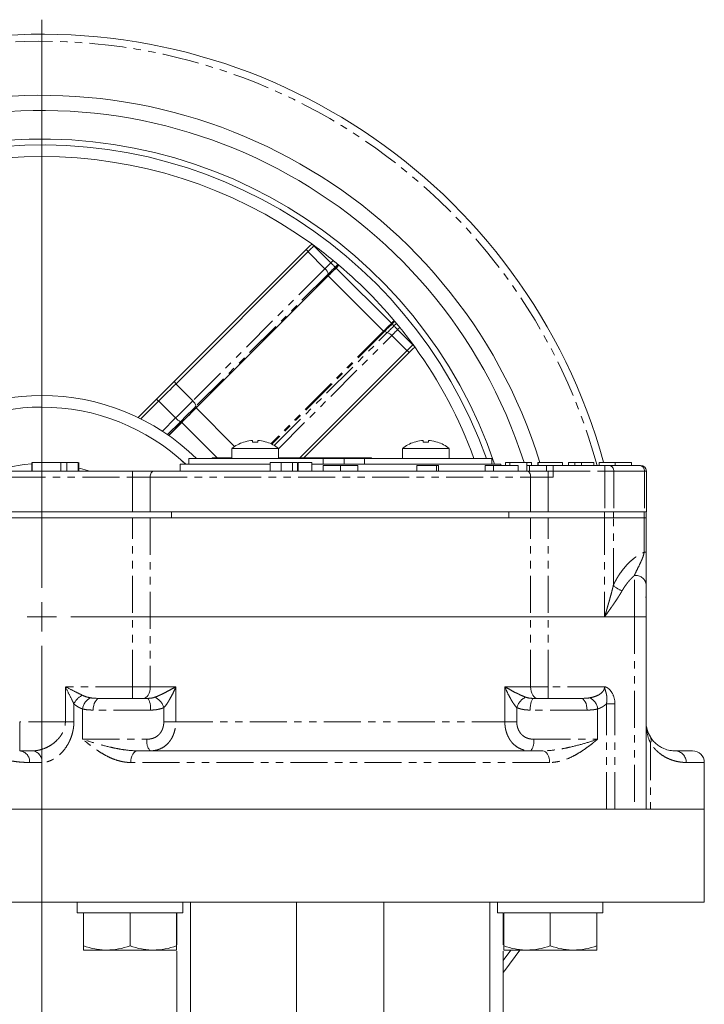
# Model space of a CAD drawing. Header units: millimetres. Extents: x -420 to 405, y 84 to 1018.
# Tile 19 of 19: x 287 to 405, y 849 to 1018. Entities that reach past the tile are written whole.
import ezdxf

# ---------------------------------------------------------------- set-up
doc = ezdxf.new("R2010")
doc.units = ezdxf.units.MM
doc.linetypes.add('PHANTOM', pattern=[12.7, 6.35, -1.27, 1.27, -1.27, 1.27, -1.27])

# ---------------------------------------------------------------- blocks, each defined once
blk = doc.blocks.new('SW_CENTERMARKSYMBOL_22')
at = {"color": 0, "linetype": 'Continuous', "lineweight": 0}
for p, q in [((0, 5), (0, 102.5)), ((0, 0), (0, 2.5)), ((0, 0), (-2.5, 0)), ((0, 0), (0, -2.5)), ((0, 0), (2.5, 0)), ((5, 0), (102.5, 0)), ((0, -5), (0, -102.5))]:
    blk.add_line(p, q, dxfattribs=at)

msp = doc.modelspace()

# ---------------------------------------------------------------- linework, layer by layer
at = {"color": 7, "linetype": 'Continuous', "lineweight": 15}
for p, q in [((337.35, 979.03), (337.65, 978.73)), ((337.69, 978.78), (337.65, 978.73)), ((337.65, 978.73), (340.55, 975.83)), ((313.64, 955.44), (336.32, 978.11)), ((336.68, 977.76), (314, 955.08)), ((336.32, 978.11), (336.68, 977.76)), ((339.54, 974.82), (336.63, 977.72)), ((341.92, 975.41), (341.45, 974.93)), ((317.43, 950.91), (340.11, 973.59)), ((340.08, 973.88), (340.1, 973.62)), ((349.6, 964.1), (340.11, 973.59)), ((341.29, 975.09), (341.43, 974.95)), ((341.45, 974.93), (350.94, 965.44)), ((351.05, 965.33), (351.38, 965)), ((350.23, 963.86), (349.73, 964.01)), ((353.6, 960.75), (351, 963.35)), ((352.01, 964.37), (354.62, 961.76)), ((352.38, 964.73), (352.16, 964.99)), ((354.62, 961.76), (354.66, 961.81)), ((354.62, 961.76), (354.91, 961.47)), ((335.21, 942.36), (353.65, 960.79)), ((354, 960.44), (335.92, 942.36)), ((354, 960.44), (353.65, 960.79)), ((314, 955.08), (313.64, 955.44)), ((316.86, 952.14), (313.96, 955.04)), ((307.48, 949.27), (310.64, 952.43)), ((310.99, 952.08), (307.95, 949.04)), ((310.64, 952.43), (310.99, 952.08)), ((311.01, 952.1), (313.91, 949.19)), ((324.03, 944.32), (317.43, 950.91)), ((312.72, 946.2), (314.95, 948.43)), ((314.95, 948.43), (321.02, 942.36)), ((323.56, 943.98), (323.56, 942.26)), ((331.56, 943.98), (323.56, 943.98)), ((331.56, 942.26), (331.56, 943.98)), ((352.84, 943.98), (352.84, 942.26)), ((360.84, 943.98), (352.84, 943.98)), ((360.84, 942.26), (360.84, 943.98)), ((289.2, 940.06), (289.2, 941.56)), ((289.3, 941.56), (289.3, 940.06)), ((294.22, 941.56), (289.3, 941.56)), ((294.22, 940.06), (294.22, 941.56)), ((295.25, 941.56), (294.22, 941.56)), ((295.25, 940.06), (295.25, 941.56)), ((297.2, 941.56), (295.25, 941.56)), ((297.2, 940.06), (297.2, 941.56)), ((297.3, 940.06), (297.3, 941.56)), ((314.97, 941.86), (315.58, 941.26)), ((316.2, 942.26), (316.2, 941.26)), ((339.2, 942.26), (316.2, 942.26)), ((320.16, 942.26), (320.16, 942.36)), ((323.07, 942.36), (320.16, 942.36)), ((323.07, 942.26), (323.07, 942.36)), ((323.4, 942.36), (323.07, 942.36)), ((323.4, 942.26), (323.4, 942.36)), ((323.56, 942.36), (323.4, 942.36)), ((330.11, 940.06), (330.11, 941.56)), ((331.56, 942.36), (332.18, 942.36)), ((332.02, 940.06), (332.02, 941.56)), ((332.18, 942.36), (332.18, 942.26)), ((332.18, 942.36), (332.93, 942.36)), ((332.93, 942.36), (332.93, 942.26)), ((332.93, 942.36), (337.81, 942.36)), ((334.83, 940.06), (334.83, 941.56)), ((334.83, 941.56), (334.92, 941.56)), ((334.92, 941.56), (334.92, 940.06)), ((337.29, 941.56), (337.29, 940.06)), ((337.81, 942.36), (337.81, 942.26)), ((337.81, 942.36), (342.8, 942.36)), ((339.2, 941.26), (339.2, 942.26)), ((339.2, 942.26), (342.85, 942.26)), ((342.8, 942.36), (342.8, 942.26)), ((342.8, 942.36), (347.54, 942.36)), ((342.85, 941.26), (342.85, 942.26)), ((342.85, 942.26), (346.32, 942.26)), ((346.32, 942.26), (346.32, 941.26)), ((368.2, 942.26), (346.32, 942.26)), ((347.54, 942.26), (347.54, 942.36)), ((368.2, 941.26), (368.2, 942.26)), ((370.51, 941.06), (370.51, 941.56)), ((371.24, 941.56), (370.51, 941.56)), ((371.24, 941.56), (371.24, 941.06)), ((374.19, 941.56), (371.24, 941.56)), ((374.19, 940.06), (374.19, 941.56)), ((374.97, 941.56), (374.19, 941.56)), ((374.97, 941.06), (374.97, 941.56)), ((376.06, 941.06), (376.06, 941.56)), ((376.15, 941.56), (376.06, 941.56)), ((376.15, 941.06), (376.15, 941.56)), ((380.33, 941.56), (376.15, 941.56)), ((380.33, 941.06), (380.33, 941.56)), ((381.33, 941.06), (381.33, 941.56)), ((382.42, 941.06), (382.42, 941.56)), ((385.7, 941.56), (383.54, 941.56)), ((385.7, 941.06), (385.7, 941.56)), ((386.61, 941.06), (386.61, 941.56)), ((389.37, 941.06), (389.37, 941.56)), ((392.15, 941.06), (392.15, 941.56)), ((285.2, 940.06), (306.53, 940.06)), ((299.2, 940.06), (297.2, 940.63)), ((314.7, 941.26), (314.7, 940.06)), ((330.2, 941.26), (314.7, 941.26)), ((340.63, 941.26), (337.2, 941.26)), ((339.2, 941.06), (339.2, 940.06)), ((339.2, 941.06), (342.2, 941.06)), ((340.63, 941.26), (342.85, 941.26)), ((342.2, 941.06), (342.2, 940.06)), ((342.2, 941.06), (345.2, 941.06)), ((342.85, 941.26), (344.97, 941.26)), ((369.69, 941.26), (344.97, 941.26)), ((345.2, 941.06), (345.2, 940.06)), ((355.32, 941.06), (355.32, 940.06)), ((355.32, 941.06), (358.7, 941.06)), ((358.7, 940.06), (358.7, 941.06)), ((358.7, 941.06), (359.02, 941.06)), ((359.02, 941.06), (359.02, 940.06)), ((367.04, 941.06), (367.04, 940.06)), ((367.04, 941.06), (368.45, 941.06)), ((368.45, 941.06), (368.45, 940.06)), ((368.45, 941.06), (372.69, 941.06)), ((369.7, 941.26), (369.69, 941.26)), ((369.7, 941.06), (369.7, 941.26)), ((372.69, 940.06), (372.69, 941.06)), ((374.2, 941.06), (374.2, 940.06)), ((374.2, 941.06), (374.65, 941.06)), ((374.65, 941.06), (374.65, 940.06)), ((374.65, 941.06), (377.58, 941.06)), ((377.58, 941.06), (377.58, 940.06)), ((377.58, 941.06), (378.7, 941.06)), ((377.86, 940.06), (378.7, 940.06)), ((378.7, 941.06), (378.7, 940.06)), ((378.7, 941.06), (387.59, 941.06)), ((378.7, 939.06), (378.7, 940.06)), ((394.7, 933.06), (394.7, 940.06)), ((279.14, 933.06), (306.53, 933.06)), ((306.53, 933.06), (279.2, 933.06)), ((309.55, 933.06), (306.53, 933.06)), ((309.55, 933.06), (374.84, 933.06)), ((313.21, 933.06), (313.21, 932.06)), ((371.07, 932.06), (371.07, 933.06)), ((377.86, 933.06), (374.84, 933.06)), ((377.86, 933.06), (387.59, 933.06)), ((377.86, 933.06), (387.53, 933.06)), ((387.59, 933.06), (389.09, 933.06)), ((389.09, 933.06), (394.37, 933.06)), ((394.37, 933.06), (394.7, 933.06)), ((394.64, 932.06), (394.64, 933.06)), ((279.14, 932.06), (306.53, 932.06)), ((306.53, 932.06), (309.55, 932.06)), ((309.55, 932.06), (374.84, 932.06)), ((374.84, 932.06), (377.86, 932.06)), ((377.86, 932.06), (387.53, 932.06)), ((389.03, 932.06), (387.53, 932.06)), ((389.03, 932.06), (394.31, 932.06)), ((394.31, 932.06), (394.64, 932.06)), ((394.64, 926.15), (394.64, 932.06)), ((394.64, 918.38), (394.57, 918.46)), ((394.64, 882.06), (394.64, 915.06)), ((287.14, 892.06), (289.31, 892.06)), ((404.64, 882.06), (404.64, 890.06)), ((279.64, 882.06), (387.84, 882.06)), ((389.3, 882.06), (387.84, 882.06)), ((392.64, 882.06), (389.3, 882.06)), ((394.64, 882.06), (392.64, 882.06)), ((395.38, 882.06), (394.64, 882.06)), ((395.38, 882.06), (404.64, 882.06)), ((404.64, 866.1), (404.64, 882.06)), ((404.64, 866.1), (279.64, 866.1)), ((297.03, 866.06), (297.03, 864.26)), ((315.12, 866.06), (315.12, 864.26)), ((316.44, 758.27), (316.44, 866.06)), ((334.64, 866.06), (334.64, 819.91)), ((349.64, 866.06), (349.64, 819.91)), ((367.85, 758.27), (367.85, 866.06)), ((369.16, 866.06), (369.16, 864.26)), ((387.24, 866.06), (387.24, 864.26)), ((298.08, 864.26), (297.03, 864.26)), ((298.08, 864.26), (298.08, 858.57)), ((298.08, 864.26), (298.42, 864.26)), ((305.74, 864.26), (298.42, 864.26)), ((305.74, 864.26), (306.08, 864.26)), ((306.08, 864.26), (306.08, 858.57)), ((306.08, 864.26), (306.42, 864.26)), ((313.74, 864.26), (306.42, 864.26)), ((313.74, 864.26), (314.08, 864.26)), ((314.08, 864.26), (314.08, 858.57)), ((314.14, 864.26), (314.14, 858.74)), ((315.12, 864.26), (314.14, 864.26)), ((370.14, 864.26), (369.16, 864.26)), ((370.14, 864.26), (370.14, 858.74)), ((370.21, 864.26), (370.21, 858.57)), ((370.21, 864.26), (370.54, 864.26)), ((377.87, 864.26), (370.54, 864.26)), ((377.87, 864.26), (378.21, 864.26)), ((378.21, 864.26), (378.21, 858.57)), ((378.21, 864.26), (378.54, 864.26)), ((385.87, 864.26), (378.54, 864.26)), ((385.87, 864.26), (386.21, 864.26)), ((387.24, 864.26), (386.21, 864.26)), ((386.21, 864.26), (386.21, 858.57)), ((298.08, 857.86), (302.08, 857.86)), ((302.08, 857.86), (310.08, 857.86)), ((314.08, 857.86), (310.08, 857.86)), ((314.14, 857.69), (314.14, 758.12)), ((370.14, 857.69), (370.14, 791.06)), ((370.21, 857.86), (374.21, 857.86)), ((374.21, 857.86), (382.21, 857.86)), ((386.21, 857.86), (382.21, 857.86))]:
    msp.add_line(p, q, dxfattribs=at)
at = {"color": 8, "linetype": 'PHANTOM', "lineweight": 0}
for p, q in [((340.55, 975.83), (340.95, 976.22)), ((341.29, 975.09), (341.75, 975.55)), ((341.43, 974.95), (341.91, 975.42)), ((339.54, 974.82), (316.86, 952.14)), ((340.08, 973.88), (317.4, 951.2)), ((340.1, 973.62), (317.42, 950.94)), ((351.41, 965.9), (350.94, 965.44)), ((351.5, 965.79), (351.05, 965.33)), ((351.8, 965.43), (351.38, 965)), ((349.6, 964.1), (330.27, 944.77)), ((349.73, 964.01), (330.41, 944.7)), ((330.84, 944.47), (350.23, 963.86)), ((331.56, 943.91), (351, 963.35)), ((352.01, 964.37), (352.38, 964.73)), ((317.42, 950.94), (317.4, 951.2)), ((313.91, 949.19), (311.65, 946.92)), ((314.74, 948.54), (312.53, 946.33)), ((314.93, 948.44), (312.7, 946.21)), ((314.93, 948.44), (314.74, 948.54)), ((333.95, 940.06), (333.95, 941.56)), ((383.54, 941.06), (383.54, 941.56)), ((306.53, 940.06), (306.53, 939.06)), ((377.86, 940.06), (377.86, 939.06)), ((378.7, 940.06), (387.59, 940.06)), ((387.59, 940.06), (387.59, 941.06)), ((387.59, 940.06), (389.09, 940.06)), ((387.59, 940.06), (387.59, 933.06)), ((389.09, 940.06), (389.09, 933.06)), ((389.09, 940.06), (394.37, 940.06)), ((394.37, 940.06), (394.37, 933.06)), ((394.7, 940.06), (394.37, 940.06)), ((285.2, 939.06), (306.53, 939.06)), ((306.53, 939.06), (309.55, 939.06)), ((306.53, 933.06), (306.53, 939.06)), ((309.55, 939.06), (374.84, 939.06)), ((309.55, 939.06), (309.55, 933.06)), ((374.84, 933.06), (374.84, 939.06)), ((374.84, 939.06), (377.86, 939.06)), ((377.86, 939.06), (377.86, 933.06)), ((377.86, 939.06), (378.7, 939.06)), ((387.53, 933.06), (387.53, 932.06)), ((389.03, 933.06), (389.03, 932.06)), ((394.31, 933.06), (394.31, 932.06)), ((306.53, 903.06), (306.53, 932.06)), ((309.55, 932.06), (309.55, 903.06)), ((374.84, 903.06), (374.84, 932.06)), ((377.86, 903.06), (377.86, 932.06)), ((387.53, 932.06), (387.53, 915.06)), ((389.03, 920.47), (389.03, 932.06)), ((394.31, 932.06), (394.31, 926.15)), ((394.31, 926.15), (394.64, 926.15)), ((392.64, 915.06), (392.64, 922.17)), ((387.53, 915.06), (392.64, 915.06)), ((392.64, 915.06), (392.64, 882.06)), ((394.64, 915.06), (392.64, 915.06)), ((306.53, 903.06), (294.98, 903.06)), ((294.98, 897.06), (294.98, 903.06)), ((306.53, 903.06), (306.53, 901.06)), ((309.55, 903.06), (306.53, 903.06)), ((309.55, 903.06), (313.94, 903.06)), ((313.94, 903.06), (313.94, 897.06)), ((370.41, 897.06), (370.41, 903.06)), ((370.41, 903.06), (374.84, 903.06)), ((377.86, 903.06), (374.84, 903.06)), ((377.86, 901.06), (377.86, 903.06)), ((387.53, 903.06), (377.86, 903.06)), ((296.44, 900.13), (296.44, 897.06)), ((297.95, 894.06), (297.95, 899.25)), ((311.88, 897.06), (311.88, 899.47)), ((372.45, 899.48), (372.45, 897.06)), ((386.34, 899.25), (386.34, 894.06)), ((387.84, 882.06), (387.84, 900.13)), ((389.3, 882.06), (389.3, 900.13)), ((309.62, 899.06), (299.76, 899.06)), ((384.52, 899.06), (374.76, 899.06)), ((294.98, 897.06), (287.14, 897.06)), ((287.14, 897.06), (287.14, 892.06)), ((294.98, 897.06), (296.44, 897.06)), ((313.94, 897.06), (311.88, 897.06)), ((313.94, 897.06), (370.41, 897.06)), ((370.41, 897.06), (372.45, 897.06)), ((297.95, 894.06), (309, 894.06)), ((375.35, 894.06), (386.34, 894.06)), ((395.38, 893.39), (395.38, 882.06)), ((290.95, 890.06), (288.85, 890.06)), ((378.08, 890.06), (306.21, 890.06)), ((404.64, 890.06), (401.54, 890.06)), ((370.14, 856.04), (371.46, 857.86))]:
    msp.add_line(p, q, dxfattribs=at)
at = {"color": 7, "linetype": 'Continuous', "lineweight": 15, "flags": 128}
for points in [[(336.32, 978.11), (336.43, 978.22), (336.53, 978.33), (336.65, 978.44), (336.77, 978.56), (336.89, 978.68), (337.02, 978.81), (337.15, 978.94), (337.28, 979.08)], [(337.65, 978.73), (337.51, 978.6), (337.38, 978.46), (337.25, 978.34), (337.13, 978.21), (337.01, 978.09), (336.89, 977.98), (336.78, 977.87), (336.68, 977.76)], [(340.55, 975.83), (340.66, 975.72), (340.77, 975.61), (340.88, 975.5), (340.98, 975.4), (341.07, 975.31), (341.16, 975.22), (341.23, 975.15), (341.29, 975.09)], [(340.11, 973.59), (340.26, 973.74), (340.41, 973.89), (340.57, 974.06), (340.74, 974.22), (340.91, 974.39), (341.08, 974.57), (341.26, 974.75), (341.45, 974.93)], [(350.94, 965.44), (350.96, 965.42), (350.97, 965.41), (350.98, 965.39), (351, 965.38), (351.01, 965.37), (351.02, 965.35), (351.04, 965.34), (351.05, 965.33)], [(351.38, 965), (351.44, 964.94), (351.51, 964.87), (351.58, 964.8), (351.66, 964.72), (351.75, 964.63), (351.83, 964.54), (351.92, 964.46), (352.01, 964.37)], [(353.65, 960.79), (353.75, 960.9), (353.86, 961.01), (353.98, 961.12), (354.1, 961.24), (354.22, 961.37), (354.35, 961.49), (354.48, 961.63), (354.62, 961.76)], [(354.96, 961.4), (354.83, 961.26), (354.7, 961.13), (354.57, 961.01), (354.45, 960.88), (354.33, 960.76), (354.21, 960.65), (354.1, 960.54), (354, 960.44)], [(313.64, 955.44), (313.31, 955.1), (312.96, 954.75), (312.59, 954.39), (312.22, 954.01), (311.83, 953.62), (311.44, 953.23), (311.04, 952.83), (310.64, 952.43)], [(314, 955.08), (313.66, 954.75), (313.31, 954.4), (312.95, 954.03), (312.57, 953.66), (312.18, 953.27), (311.79, 952.88), (311.39, 952.48), (310.99, 952.08)], [(317.43, 950.91), (317.16, 950.64), (316.87, 950.35), (316.57, 950.05), (316.26, 949.74), (315.94, 949.42), (315.61, 949.1), (315.28, 948.77), (314.95, 948.43)], [(289.2, 941.33), (287.89, 941.21), (285.2, 940.75)], [(370.14, 854.01), (370.43, 854.38), (372.97, 857.86)]]:
    msp.add_lwpolyline(points, dxfattribs=at)
at = {"color": 8, "linetype": 'PHANTOM', "lineweight": 0, "flags": 128}
for points in [[(339.54, 974.82), (339.65, 974.93), (339.76, 975.04), (339.88, 975.16), (340.01, 975.29), (340.14, 975.42), (340.27, 975.55), (340.41, 975.69), (340.55, 975.83)], [(340.08, 973.88), (340.21, 974.01), (340.35, 974.15), (340.5, 974.29), (340.65, 974.44), (340.8, 974.6), (340.96, 974.76), (341.12, 974.92), (341.29, 975.09)], [(340.1, 973.62), (340.25, 973.77), (340.4, 973.92), (340.56, 974.08), (340.73, 974.24), (340.9, 974.41), (341.07, 974.59), (341.25, 974.77), (341.43, 974.95)], [(350.94, 965.44), (350.76, 965.25), (350.58, 965.07), (350.4, 964.9), (350.23, 964.73), (350.06, 964.56), (349.9, 964.4), (349.75, 964.25), (349.6, 964.1)], [(351.05, 965.33), (350.87, 965.15), (350.69, 964.97), (350.52, 964.8), (350.35, 964.63), (350.18, 964.47), (350.03, 964.31), (349.88, 964.16), (349.73, 964.01)], [(351.38, 965), (351.22, 964.84), (351.06, 964.69), (350.91, 964.54), (350.77, 964.39), (350.62, 964.25), (350.49, 964.11), (350.36, 963.98), (350.23, 963.86)], [(352.01, 964.37), (351.87, 964.23), (351.73, 964.09), (351.6, 963.96), (351.47, 963.83), (351.34, 963.7), (351.22, 963.58), (351.11, 963.46), (351, 963.35)], [(313.91, 949.19), (314.31, 949.58), (314.7, 949.97), (315.08, 950.36), (315.46, 950.74), (315.83, 951.11), (316.19, 951.47), (316.53, 951.81), (316.86, 952.14)], [(317.4, 951.2), (317.11, 950.9), (316.8, 950.6), (316.47, 950.27), (316.14, 949.94), (315.8, 949.6), (315.45, 949.25), (315.09, 948.89), (314.74, 948.54)], [(317.42, 950.94), (317.15, 950.67), (316.86, 950.38), (316.56, 950.08), (316.25, 949.76), (315.92, 949.44), (315.6, 949.11), (315.26, 948.78), (314.93, 948.44)], [(310.16, 940.06), (310.04, 940.04), (309.93, 939.98), (309.82, 939.89), (309.73, 939.77), (309.66, 939.61), (309.6, 939.44), (309.56, 939.25), (309.55, 939.06)], [(374.23, 940.06), (374.35, 940.04), (374.47, 939.98), (374.57, 939.89), (374.66, 939.77), (374.74, 939.61), (374.79, 939.44), (374.83, 939.25), (374.84, 939.06)], [(308.34, 901.06), (308.58, 901.1), (308.81, 901.21), (309.02, 901.4), (309.2, 901.64), (309.35, 901.95), (309.46, 902.29), (309.53, 902.67), (309.55, 903.06)], [(376.05, 901.06), (375.81, 901.1), (375.58, 901.21), (375.38, 901.4), (375.19, 901.64), (375.04, 901.95), (374.93, 902.29), (374.86, 902.67), (374.84, 903.06)], [(299.76, 899.06), (299.78, 899.45), (299.85, 899.82), (299.95, 900.17), (300.08, 900.47), (300.25, 900.72), (300.44, 900.91), (300.65, 901.02), (300.86, 901.06)], [(309, 901.06), (309.12, 901.02), (309.24, 900.91), (309.34, 900.72), (309.44, 900.47), (309.51, 900.17), (309.57, 899.82), (309.61, 899.45), (309.62, 899.06)], [(374.76, 899.06), (374.77, 899.45), (374.8, 899.82), (374.86, 900.17), (374.93, 900.47), (375.02, 900.72), (375.13, 900.91), (375.24, 901.02), (375.36, 901.06)], [(383.42, 901.06), (383.64, 901.02), (383.85, 900.91), (384.04, 900.72), (384.2, 900.47), (384.34, 900.17), (384.44, 899.82), (384.5, 899.45), (384.52, 899.06)], [(306.21, 890.06), (306.23, 890.45), (306.3, 890.82), (306.4, 891.17), (306.55, 891.47), (306.72, 891.72), (306.92, 891.91), (307.14, 892.02), (307.36, 892.06)], [(378.08, 890.06), (378.05, 890.45), (377.99, 890.82), (377.88, 891.17), (377.74, 891.47), (377.56, 891.72), (377.37, 891.91), (377.15, 892.02), (376.93, 892.06)]]:
    msp.add_lwpolyline(points, dxfattribs=at)
at = {"color": 7, "linetype": 'Continuous', "lineweight": 15}
for centre, radius, start, end in [((290.94, 915.06), 100, 15.382, 180), ((290.94, 915.06), 89.5, 17.2229, 284.0317), ((290.94, 915.06), 86.9, 17.7552, 284.4606), ((290.94, 915.06), 82.01, 18.6321, 180), ((290.94, 915.06), 81, 19.6213, 180), ((290.94, 915.06), 79, 54.104, 125.896), ((290.94, 915.06), 79, 39.2044, 50.5078), ((338.38, 973.52), 1.74, 11.6831, 48.0272), ((349.84, 964.33), 0.335, 223.57, 249.9777), ((349.54, 961.97), 2.01, 43.5652, 69.9918), ((290.94, 915.06), 79, 20.1393, 35.896), ((290.94, 915.06), 38, 90, 252.7004), ((290.94, 915.06), 38, 45.7079, 90), ((315.7, 950.84), 1.74, 11.683, 48.0272), ((290.94, 915.06), 36, 90, 251.7062), ((290.94, 915.06), 36, 46.7004, 90), ((316.58, 951.7), 3.65, 223.2401, 239.8135), ((327.56, 938.86), 6.5, 108.0478, 127.9799), ((327.56, 938.86), 6.49, 96.5522, 108.0324), ((327.56, 938.86), 6.49, 71.9676, 83.4478), ((327.56, 938.86), 6.5, 52.0201, 71.9607), ((356.84, 938.86), 6.5, 108.0478, 127.9799), ((356.84, 938.86), 6.49, 96.5522, 108.0324), ((356.84, 938.86), 6.49, 71.9676, 83.4478), ((356.84, 938.86), 6.5, 52.0201, 71.9607), ((393.7, 940.06), 1, 0, 90), ((290.94, 915.06), 100, 180, 283.4148), ((290.94, 915.06), 82.01, 180, 285.3442), ((290.94, 915.06), 81, 180, 285.5394), ((402.64, 890.06), 2, 0, 90), ((290.94, 915.06), 79, 234.104, 285.9432)]:
    msp.add_arc(centre, radius, start, end, dxfattribs=at)
at = {"color": 8, "linetype": 'PHANTOM', "lineweight": 0}
for centre, radius, start, end in [((290.94, 915.06), 98.77, 15.2624, 283.5852), ((340.24, 973.63), 0.141, 185.9973, 197.0698), ((338.56, 972.06), 4.07, 44.84, 45.1584), ((317.56, 950.95), 0.14, 185.9733, 197.0987), ((314.84, 948.26), 0.211, 57.413, 63.8047), ((388.19, 940.17), 0.903, 353.045, 80.712), ((393.44, 940.13), 0.929, 355.3164, 84.3869), ((392.86, 920.38), 1.8, 9.3658, 96.9978), ((391.85, 923.29), 3.98, 225.0148, 250.7466), ((299.27, 898.77), 3.14, 115.742, 154.2585), ((300.26, 899.01), 2.33, 112.7394, 174.0738), ((309, 898.57), 3.02, 17.4252, 63.1833), ((375.36, 898.55), 3.06, 117.1081, 162.2292), ((384.02, 899.01), 2.33, 5.9262, 67.2606), ((311.35, 893.59), 2.39, 168.7367, 219.7815), ((372.96, 893.59), 2.43, 320.9659, 11.1282), ((394.4, 893.92), 1.12, 332.0164, 27.9836), ((286.98, 890.19), 1.87, 355.8177, 85.0916), ((289.11, 890.22), 1.85, 354.8884, 83.7537), ((399.59, 890.11), 1.95, 358.5814, 88.5057)]:
    msp.add_arc(centre, radius, start, end, dxfattribs=at)
at = {"color": 7, "linetype": 'Continuous', "lineweight": 15}
for start_param, end_param in [(0.149282, 0.154496), (0.097999, 0.149306), (6.133879, 6.17992), (6.12869, 6.133904)]:
    msp.add_ellipse((289.75, 913.86), major_axis=(57.06, 57.06), ratio=0.99978, start_param=start_param, end_param=end_param, dxfattribs=at)
for points in [[(337.28, 979.08), (337.31, 979.06), (337.33, 979.04), (337.35, 979.03)], [(341.18, 976.02), (341.11, 976.09), (341.03, 976.16), (340.95, 976.22)], [(354.91, 961.47), (354.93, 961.44), (354.94, 961.42), (354.96, 961.4)], [(327.12, 945.3), (327.12, 945.25), (327.12, 945.16), (327.12, 945.02)], [(328, 945.3), (328, 945.25), (328, 945.16), (328, 945.02)], [(356.4, 945.3), (356.4, 945.25), (356.4, 945.16), (356.4, 945.02)], [(357.28, 945.3), (357.28, 945.25), (357.28, 945.16), (357.28, 945.02)], [(388.34, 941.06), (388.15, 941.06), (387.87, 941.06), (387.59, 941.06)], [(394.64, 915.06), (394.64, 917.2), (394.64, 919.25), (394.64, 920.67)], [(309, 901.06), (306.26, 901.06), (303.27, 901.06), (300.86, 901.06)], [(402.64, 892.06), (402.64, 892.06), (401.63, 892.06), (399.64, 892.06)]]:
    msp.add_open_spline(points, degree=3, dxfattribs=at)
for points, knots in [([(326.82, 945.3), (326.9, 945.31), (326.97, 945.31), (327.08, 945.31), (327.12, 945.31), (327.12, 945.3)], [0, 0, 0, 0, 0.5, 0.5, 1, 1, 1, 1]), ([(327.12, 945.02), (327.26, 945.03), (327.56, 945.04), (327.85, 945.03), (328, 945.02)], [0, 0, 0, 0, 0.500001, 1, 1, 1, 1]), ([(328, 945.3), (328, 945.31), (328.03, 945.31), (328.14, 945.31), (328.22, 945.31), (328.3, 945.3)], [0, 0, 0, 0, 0.5, 0.5, 1, 1, 1, 1]), ([(356.1, 945.3), (356.17, 945.31), (356.25, 945.31), (356.36, 945.31), (356.4, 945.31), (356.4, 945.3)], [0, 0, 0, 0, 0.5, 0.5, 1, 1, 1, 1]), ([(356.4, 945.02), (356.54, 945.03), (356.84, 945.04), (357.13, 945.03), (357.28, 945.02)], [0, 0, 0, 0, 0.500001, 1, 1, 1, 1]), ([(357.28, 945.3), (357.28, 945.31), (357.31, 945.31), (357.42, 945.31), (357.5, 945.31), (357.58, 945.3)], [0, 0, 0, 0, 0.5, 0.5, 1, 1, 1, 1]), ([(332.02, 941.56), (331.95, 941.56), (331.82, 941.56), (331.62, 941.56), (331.43, 941.56), (331.25, 941.56), (331.08, 941.56), (330.93, 941.56), (330.78, 941.56), (330.64, 941.56), (330.51, 941.56), (330.4, 941.56), (330.31, 941.56), (330.23, 941.56), (330.18, 941.56), (330.14, 941.56), (330.11, 941.56), (330.11, 941.56), (330.11, 941.56)], [0, 0, 0, 0, 0.065534, 0.128827, 0.189955, 0.249648, 0.308248, 0.366796, 0.425501, 0.485892, 0.546682, 0.606687, 0.667522, 0.729426, 0.793138, 0.859027, 0.927697, 1, 1, 1, 1]), ([(333.95, 941.56), (333.93, 941.56), (333.89, 941.56), (333.83, 941.56), (333.78, 941.56), (333.72, 941.56), (333.66, 941.56), (333.6, 941.56), (333.54, 941.56), (333.46, 941.56), (333.35, 941.56), (333.21, 941.56), (333.04, 941.56), (332.87, 941.56), (332.67, 941.56), (332.47, 941.56), (332.25, 941.56), (332.1, 941.56), (332.02, 941.56)], [0, 0, 0, 0, 0.0696135, 0.1341558, 0.1941217, 0.2492702, 0.3003975, 0.3464603, 0.3882517, 0.4259028, 0.4961061, 0.5655346, 0.6348463, 0.7047585, 0.775666, 0.8477254, 0.9224176, 1, 1, 1, 1]), ([(334.73, 941.56), (334.67, 941.56), (334.52, 941.56), (334.29, 941.56), (334.13, 941.56), (334.01, 941.56), (333.95, 941.56)], [0, 0, 0, 0, 0.109729, 0.279486, 0.636214, 1, 1, 1, 1]), ([(337.29, 941.56), (337.29, 941.56), (337.28, 941.56), (337.25, 941.56), (337.2, 941.56), (337.13, 941.56), (337.04, 941.56), (336.93, 941.56), (336.8, 941.56), (336.65, 941.56), (336.49, 941.56), (336.31, 941.56), (336.11, 941.56), (335.9, 941.56), (335.68, 941.56), (335.44, 941.56), (335.19, 941.56), (335.01, 941.56), (334.92, 941.56)], [0, 0, 0, 0, 0.0690622, 0.1347659, 0.1976107, 0.2585282, 0.3181274, 0.3770583, 0.4356858, 0.4947336, 0.5540911, 0.6133334, 0.6729242, 0.7340655, 0.7962988, 0.8612409, 0.9289703, 1, 1, 1, 1]), ([(382.42, 941.56), (382.38, 941.56), (382.3, 941.56), (382.18, 941.56), (382.07, 941.56), (381.97, 941.56), (381.87, 941.56), (381.79, 941.56), (381.7, 941.56), (381.63, 941.56), (381.56, 941.56), (381.5, 941.56), (381.44, 941.56), (381.4, 941.56), (381.37, 941.56), (381.35, 941.56), (381.33, 941.56), (381.33, 941.56), (381.33, 941.56)], [0, 0, 0, 0, 0.056069, 0.112005, 0.16716, 0.222796, 0.278891, 0.336333, 0.394646, 0.455556, 0.51806, 0.580858, 0.645685, 0.712127, 0.780075, 0.850895, 0.923735, 1, 1, 1, 1]), ([(383.54, 941.56), (383.48, 941.56), (383.36, 941.56), (383.19, 941.56), (383.03, 941.56), (382.88, 941.56), (382.75, 941.56), (382.63, 941.56), (382.52, 941.56), (382.45, 941.56), (382.42, 941.56)], [0, 0, 0, 0, 0.162643, 0.312901, 0.453294, 0.58413, 0.70285, 0.811058, 0.910586, 1, 1, 1, 1]), ([(389.37, 941.56), (389.31, 941.56), (389.18, 941.56), (389, 941.56), (388.82, 941.56), (388.64, 941.56), (388.47, 941.56), (388.3, 941.56), (388.13, 941.56), (387.97, 941.56), (387.82, 941.56), (387.67, 941.56), (387.53, 941.56), (387.41, 941.56), (387.28, 941.56), (387.17, 941.56), (387.07, 941.56), (386.97, 941.56), (386.88, 941.56), (386.81, 941.56), (386.75, 941.56), (386.69, 941.56), (386.66, 941.56), (386.63, 941.56), (386.61, 941.56), (386.61, 941.56), (386.61, 941.56)], [0, 0, 0, 0, 0.037492, 0.074049, 0.11041, 0.146286, 0.182361, 0.218671, 0.255067, 0.292232, 0.329644, 0.367522, 0.405679, 0.444527, 0.484062, 0.524465, 0.56615, 0.609415, 0.653655, 0.699191, 0.745587, 0.793411, 0.84241, 0.893356, 0.945747, 1, 1, 1, 1]), ([(392.15, 941.56), (392.15, 941.56), (392.14, 941.56), (392.11, 941.56), (392.04, 941.56), (391.96, 941.56), (391.85, 941.56), (391.71, 941.56), (391.55, 941.56), (391.36, 941.56), (391.16, 941.56), (390.94, 941.56), (390.71, 941.56), (390.46, 941.56), (390.21, 941.56), (389.94, 941.56), (389.66, 941.56), (389.47, 941.56), (389.37, 941.56)], [0, 0, 0, 0, 0.083185, 0.161992, 0.23625, 0.306601, 0.373855, 0.437969, 0.499954, 0.560382, 0.618843, 0.675201, 0.729719, 0.783027, 0.835926, 0.889454, 0.943952, 1, 1, 1, 1]), ([(306.53, 940.06), (306.61, 940.06), (306.78, 940.06), (307.02, 940.06), (307.26, 940.06), (307.5, 940.06), (307.74, 940.06), (307.98, 940.06), (308.21, 940.06), (308.52, 940.06), (308.9, 940.06), (309.34, 940.06), (309.76, 940.06), (310.03, 940.06), (310.16, 940.06)], [0, 0, 0, 0, 0.062883, 0.125452, 0.187809, 0.250058, 0.312303, 0.374648, 0.437196, 0.50005, 0.625376, 0.749923, 0.874521, 1, 1, 1, 1]), ([(310.16, 940.06), (310.36, 940.06), (310.75, 940.06), (311.36, 940.06), (311.97, 940.06), (312.58, 940.06), (313.2, 940.06), (313.83, 940.06), (314.46, 940.06), (315.1, 940.06), (315.74, 940.06), (316.39, 940.06), (318.08, 940.06), (320.86, 940.06), (324.87, 940.06), (329.04, 940.06), (333.35, 940.06), (337.75, 940.06), (342.2, 940.06), (346.64, 940.06), (351.04, 940.06), (355.35, 940.06), (359.52, 940.06), (363.53, 940.06), (366.5, 940.06), (368.54, 940.06), (369.72, 940.06), (370.88, 940.06), (372.02, 940.06), (373.14, 940.06), (373.87, 940.06), (374.23, 940.06)], [0, 0, 0, 0, 0.010856, 0.021702, 0.03254, 0.043372, 0.054202, 0.06503, 0.075859, 0.086691, 0.097529, 0.108374, 0.119228, 0.181239, 0.243258, 0.306992, 0.370732, 0.435363, 0.500001, 0.564632, 0.62927, 0.693003, 0.756744, 0.818756, 0.880774, 0.900664, 0.920529, 0.940382, 0.960236, 0.980104, 1, 1, 1, 1]), ([(374.23, 940.06), (374.3, 940.06), (374.43, 940.06), (374.63, 940.06), (374.84, 940.06), (375.05, 940.06), (375.27, 940.06), (375.49, 940.06), (375.72, 940.06), (376.02, 940.06), (376.41, 940.06), (376.89, 940.06), (377.37, 940.06), (377.7, 940.06), (377.86, 940.06)], [0, 0, 0, 0, 0.062883, 0.125452, 0.187809, 0.250058, 0.312303, 0.374648, 0.437196, 0.50005, 0.625376, 0.749923, 0.874521, 1, 1, 1, 1]), ([(388.34, 941.06), (388.51, 941.06), (388.85, 941.06), (389.35, 941.06), (389.85, 941.06), (390.34, 941.06), (390.82, 941.06), (391.29, 941.06), (391.75, 941.06), (392.21, 941.06), (392.66, 941.06), (393.1, 941.06), (393.39, 941.06), (393.53, 941.06)], [0, 0, 0, 0, 0.091018, 0.181971, 0.272873, 0.363738, 0.454582, 0.545418, 0.636262, 0.727127, 0.818029, 0.908982, 1, 1, 1, 1]), ([(394.64, 920.67), (394.64, 921.06), (394.64, 921.45), (394.64, 922.25), (394.64, 922.66), (394.64, 923.3), (394.64, 923.53), (394.64, 923.99), (394.64, 924.23), (394.64, 924.74), (394.64, 925.01), (394.64, 925.57), (394.64, 925.86), (394.64, 926.15)], [0, 0, 0, 0, 0.25, 0.25, 0.5, 0.5, 0.625, 0.625, 0.75, 0.75, 0.875, 0.875, 1, 1, 1, 1]), ([(375.36, 901.06), (375.45, 901.06), (375.64, 901.06), (375.93, 901.06), (376.22, 901.06), (376.51, 901.06), (376.8, 901.06), (377.1, 901.06), (377.65, 901.06), (378.46, 901.06), (379.52, 901.06), (380.57, 901.06), (381.41, 901.06), (382.06, 901.06), (382.53, 901.06), (382.99, 901.06), (383.28, 901.06), (383.42, 901.06)], [0, 0, 0, 0, 0.035375, 0.07066, 0.105891, 0.141102, 0.176327, 0.211602, 0.24696, 0.373454, 0.50001, 0.626504, 0.753061, 0.814852, 0.876483, 0.938137, 1, 1, 1, 1]), ([(395.38, 894.44), (395.14, 894.83), (394.96, 895.26), (394.71, 896.14), (394.64, 896.6), (394.64, 897.06)], [0, 0, 0, 0, 0.5, 0.5, 1, 1, 1, 1]), ([(399.64, 892.06), (399.37, 892.06), (399.07, 892.08), (398.42, 892.2), (398.07, 892.29), (397.52, 892.53), (397.33, 892.62), (396.94, 892.85), (396.74, 892.98), (396.35, 893.29), (396.15, 893.47), (395.75, 893.9), (395.56, 894.15), (395.38, 894.44)], [0, 0, 0, 0, 0.25, 0.25, 0.5, 0.5, 0.625, 0.625, 0.75, 0.75, 0.875, 0.875, 1, 1, 1, 1]), ([(376.93, 892.06), (366.74, 892.06), (354.59, 892.06), (329.69, 892.06), (317.55, 892.06), (307.36, 892.06)], [0, 0, 0, 0, 0.5, 0.5, 1, 1, 1, 1]), ([(404.14, 866.06), (404.24, 866.06), (404.4, 866.06), (404.57, 866.09), (404.64, 866.1)], [0, 0, 0, 0, 0.560007, 1, 1, 1, 1]), ([(302.08, 857.86), (301.74, 857.86), (301.4, 857.87), (300.73, 857.94), (300.39, 857.99), (299.39, 858.18), (298.73, 858.35), (298.08, 858.57)], [0, 0, 0, 0, 0.25, 0.25, 0.5, 0.5, 1, 1, 1, 1]), ([(298.08, 857.86), (298.08, 857.86), (298.08, 857.87), (298.08, 857.94), (298.08, 857.99), (298.08, 858.18), (298.08, 858.36), (298.08, 858.57)], [0, 0, 0, 0, 0.25, 0.25, 0.5, 0.5, 1, 1, 1, 1]), ([(306.08, 858.57), (305.43, 858.35), (304.77, 858.17), (303.43, 857.93), (302.76, 857.86), (302.08, 857.86)], [0, 0, 0, 0, 0.5, 0.5, 1, 1, 1, 1]), ([(310.08, 857.86), (309.74, 857.86), (309.4, 857.87), (308.73, 857.94), (308.39, 857.99), (307.39, 858.18), (306.73, 858.35), (306.08, 858.57)], [0, 0, 0, 0, 0.25, 0.25, 0.5, 0.5, 1, 1, 1, 1]), ([(314.08, 858.57), (313.43, 858.35), (312.77, 858.17), (311.43, 857.93), (310.76, 857.86), (310.08, 857.86)], [0, 0, 0, 0, 0.5, 0.5, 1, 1, 1, 1]), ([(314.08, 857.86), (314.08, 857.86), (314.08, 857.87), (314.08, 857.94), (314.08, 857.99), (314.08, 858.18), (314.08, 858.36), (314.08, 858.57)], [0, 0, 0, 0, 0.25, 0.25, 0.5, 0.5, 1, 1, 1, 1]), ([(374.21, 857.86), (373.87, 857.86), (373.52, 857.87), (372.85, 857.94), (372.52, 857.99), (371.52, 858.18), (370.86, 858.35), (370.21, 858.57)], [0, 0, 0, 0, 0.25, 0.25, 0.5, 0.5, 1, 1, 1, 1]), ([(370.21, 857.86), (370.21, 857.86), (370.21, 857.87), (370.21, 857.94), (370.21, 857.99), (370.21, 858.18), (370.21, 858.36), (370.21, 858.57)], [0, 0, 0, 0, 0.25, 0.25, 0.5, 0.5, 1, 1, 1, 1]), ([(378.21, 858.57), (377.55, 858.35), (376.89, 858.17), (375.56, 857.93), (374.89, 857.86), (374.21, 857.86)], [0, 0, 0, 0, 0.5, 0.5, 1, 1, 1, 1]), ([(382.21, 857.86), (381.87, 857.86), (381.52, 857.87), (380.85, 857.94), (380.52, 857.99), (379.52, 858.18), (378.86, 858.35), (378.21, 858.57)], [0, 0, 0, 0, 0.25, 0.25, 0.5, 0.5, 1, 1, 1, 1]), ([(386.21, 858.57), (385.55, 858.35), (384.89, 858.17), (383.56, 857.93), (382.89, 857.86), (382.21, 857.86)], [0, 0, 0, 0, 0.5, 0.5, 1, 1, 1, 1]), ([(386.21, 857.86), (386.21, 857.86), (386.21, 857.87), (386.21, 857.94), (386.21, 857.99), (386.21, 858.18), (386.21, 858.36), (386.21, 858.57)], [0, 0, 0, 0, 0.25, 0.25, 0.5, 0.5, 1, 1, 1, 1])]:
    msp.add_open_spline(points, degree=3, knots=knots, dxfattribs=at)
at = {"color": 8, "linetype": 'PHANTOM', "lineweight": 0}
for points, knots in [([(389.03, 920.47), (389.07, 920.56), (389.16, 920.74), (389.29, 921), (389.42, 921.26), (389.56, 921.51), (389.7, 921.76), (389.85, 922), (390, 922.24), (390.31, 922.7), (390.79, 923.35), (391.47, 924.11), (392.16, 924.78), (392.76, 925.25), (393.24, 925.58), (393.6, 925.8), (393.95, 925.99), (394.19, 926.1), (394.31, 926.15)], [0, 0, 0, 0, 0.030498, 0.061147, 0.091971, 0.122993, 0.154234, 0.185717, 0.217463, 0.249493, 0.373351, 0.499579, 0.623788, 0.748955, 0.811872, 0.874611, 0.937283, 1, 1, 1, 1]), ([(394.31, 926.15), (394.29, 926), (394.26, 925.84), (394.17, 925.52), (394.12, 925.36), (394, 925.05), (393.94, 924.89), (393.79, 924.58), (393.72, 924.42), (393.49, 923.94), (393.33, 923.61), (392.99, 922.92), (392.82, 922.56), (392.64, 922.17)], [0, 0, 0, 0, 0.125, 0.125, 0.25, 0.25, 0.375, 0.375, 0.5, 0.5, 0.75, 0.75, 1, 1, 1, 1]), ([(392.64, 922.17), (392.57, 922.1), (392.44, 921.98), (392.24, 921.78), (392.05, 921.58), (391.86, 921.38), (391.69, 921.18), (391.48, 920.93), (391.25, 920.63), (390.99, 920.26), (390.75, 919.9), (390.6, 919.65), (390.53, 919.53)], [0, 0, 0, 0, 0.089914, 0.177178, 0.2618, 0.343787, 0.423148, 0.499892, 0.632336, 0.759786, 0.882314, 1, 1, 1, 1]), ([(387.53, 915.06), (387.58, 915.23), (387.68, 915.55), (387.82, 916.02), (387.94, 916.44), (388.05, 916.83), (388.15, 917.18), (388.24, 917.49), (388.37, 917.94), (388.53, 918.52), (388.72, 919.22), (388.89, 919.87), (388.99, 920.28), (389.03, 920.47)], [0, 0, 0, 0, 0.092703, 0.178335, 0.256896, 0.328385, 0.392803, 0.450151, 0.500427, 0.640618, 0.770601, 0.89039, 1, 1, 1, 1]), ([(390.53, 919.53), (390.49, 919.46), (390.41, 919.32), (390.29, 919.11), (390.15, 918.89), (390.01, 918.66), (389.8, 918.33), (389.51, 917.88), (389.14, 917.34), (388.74, 916.77), (388.37, 916.23), (387.96, 915.66), (387.69, 915.28), (387.53, 915.06)], [0, 0, 0, 0, 0.047628, 0.096423, 0.146394, 0.197555, 0.249915, 0.367815, 0.498791, 0.616436, 0.749343, 0.853601, 1, 1, 1, 1]), ([(297.91, 901.6), (297.53, 901.78), (297.08, 902.01), (296.07, 902.51), (295.53, 902.78), (294.98, 903.06)], [0, 0, 0, 0, 0.5, 0.5, 1, 1, 1, 1]), ([(294.98, 903.06), (295.25, 902.51), (295.53, 901.96), (296.03, 900.96), (296.26, 900.51), (296.44, 900.13)], [0, 0, 0, 0, 0.5, 0.5, 1, 1, 1, 1]), ([(313.94, 903.06), (313.65, 902.89), (313.35, 902.72), (312.74, 902.39), (312.43, 902.22), (311.97, 901.99), (311.82, 901.91), (311.51, 901.76), (311.36, 901.69), (310.91, 901.48), (310.62, 901.36), (310.36, 901.27)], [0, 0, 0, 0, 0.25, 0.25, 0.5, 0.5, 0.625, 0.625, 0.75, 0.75, 1, 1, 1, 1]), ([(311.88, 899.47), (312.07, 899.67), (312.26, 899.91), (312.54, 900.32), (312.63, 900.47), (312.81, 900.76), (312.9, 900.92), (313.16, 901.38), (313.33, 901.71), (313.65, 902.38), (313.8, 902.72), (313.94, 903.06)], [0, 0, 0, 0, 0.25, 0.25, 0.375, 0.375, 0.5, 0.5, 0.75, 0.75, 1, 1, 1, 1]), ([(373.97, 901.27), (373.71, 901.37), (373.42, 901.49), (372.97, 901.7), (372.82, 901.77), (372.52, 901.92), (372.36, 901.99), (371.9, 902.22), (371.6, 902.39), (370.99, 902.72), (370.69, 902.89), (370.41, 903.06)], [0, 0, 0, 0, 0.25, 0.25, 0.375, 0.375, 0.5, 0.5, 0.75, 0.75, 1, 1, 1, 1]), ([(370.41, 903.06), (370.54, 902.72), (370.69, 902.38), (371.01, 901.72), (371.18, 901.39), (371.44, 900.92), (371.52, 900.77), (371.7, 900.48), (371.8, 900.33), (372.08, 899.92), (372.26, 899.68), (372.45, 899.48)], [0, 0, 0, 0, 0.25, 0.25, 0.5, 0.5, 0.625, 0.625, 0.75, 0.75, 1, 1, 1, 1]), ([(387.53, 903.06), (387.53, 902.94), (387.51, 902.82), (387.44, 902.58), (387.38, 902.46), (387.16, 902.14), (386.95, 901.95), (386.47, 901.62), (386.18, 901.49), (385.58, 901.28), (385.26, 901.21), (384.92, 901.15)], [0, 0, 0, 0, 0.125, 0.125, 0.25, 0.25, 0.5, 0.5, 0.75, 0.75, 1, 1, 1, 1]), ([(387.84, 900.13), (387.86, 900.2), (387.88, 900.32), (387.91, 900.5), (387.93, 900.67), (387.93, 900.82), (387.94, 900.97), (387.93, 901.1), (387.93, 901.22), (387.92, 901.33), (387.91, 901.43), (387.89, 901.52), (387.87, 901.64), (387.84, 901.79), (387.8, 901.97), (387.75, 902.15), (387.69, 902.33), (387.64, 902.51), (387.58, 902.69), (387.54, 902.87), (387.54, 903), (387.53, 903.06)], [0, 0, 0, 0, 0.065819, 0.127063, 0.183842, 0.236303, 0.284645, 0.329119, 0.369869, 0.407043, 0.440799, 0.471289, 0.498665, 0.568342, 0.623826, 0.690818, 0.749182, 0.818261, 0.874657, 0.940672, 1, 1, 1, 1]), ([(389.3, 900.13), (389.3, 900.75), (389.17, 901.36), (388.88, 901.89), (388.74, 902.16), (388.56, 902.41), (388.33, 902.62), (388.22, 902.73), (388.1, 902.82), (387.96, 902.9), (387.9, 902.94), (387.83, 902.97), (387.76, 903), (387.72, 903.02), (387.68, 903.03), (387.65, 903.04), (387.63, 903.04), (387.61, 903.05), (387.59, 903.05), (387.58, 903.05), (387.57, 903.05), (387.56, 903.06), (387.56, 903.06), (387.55, 903.06), (387.55, 903.06), (387.54, 903.06), (387.54, 903.06), (387.54, 903.06), (387.54, 903.06), (387.53, 903.06), (387.53, 903.06)], [0, 0, 0, 0, 0.001823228, 0.001823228, 0.001823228, 0.002734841, 0.002734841, 0.002734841, 0.003190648, 0.003190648, 0.003190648, 0.003418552, 0.003418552, 0.003418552, 0.003532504, 0.003532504, 0.003532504, 0.003589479, 0.003589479, 0.003589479, 0.003617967, 0.003617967, 0.003617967, 0.003632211, 0.003632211, 0.003632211, 0.003639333, 0.003639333, 0.003639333, 0.003646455, 0.003646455, 0.003646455, 0.003646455]), ([(299.36, 901.15), (299.1, 901.2), (298.84, 901.25), (298.36, 901.4), (298.12, 901.49), (297.91, 901.6)], [0, 0, 0, 0, 0.5, 0.5, 1, 1, 1, 1]), ([(310.36, 901.27), (310.16, 901.19), (309.95, 901.14), (309.5, 901.07), (309.25, 901.06), (309, 901.06)], [0, 0, 0, 0, 0.5, 0.5, 1, 1, 1, 1]), ([(375.36, 901.06), (375.1, 901.06), (374.86, 901.07), (374.39, 901.14), (374.17, 901.2), (373.97, 901.27)], [0, 0, 0, 0, 0.5, 0.5, 1, 1, 1, 1]), ([(297.95, 899.25), (297.89, 899.27), (297.78, 899.3), (297.62, 899.36), (297.46, 899.43), (297.31, 899.51), (297.12, 899.61), (296.91, 899.75), (296.67, 899.93), (296.52, 900.07), (296.44, 900.13)], [0, 0, 0, 0, 0.102242, 0.203173, 0.302899, 0.401528, 0.499173, 0.670335, 0.837023, 1, 1, 1, 1]), ([(299.76, 899.06), (299.68, 899.06), (299.51, 899.06), (299.26, 899.07), (299.03, 899.08), (298.78, 899.1), (298.51, 899.13), (298.22, 899.18), (298.04, 899.23), (297.95, 899.25)], [0, 0, 0, 0, 0.1325805, 0.2600709, 0.3825127, 0.4999525, 0.671779, 0.8383877, 1, 1, 1, 1]), ([(311.88, 899.47), (311.82, 899.45), (311.69, 899.39), (311.48, 899.32), (311.27, 899.26), (311.06, 899.21), (310.83, 899.16), (310.6, 899.12), (310.37, 899.09), (310.12, 899.07), (309.87, 899.06), (309.7, 899.06), (309.62, 899.06)], [0, 0, 0, 0, 0.094278, 0.189464, 0.285703, 0.383135, 0.481897, 0.582118, 0.683923, 0.78743, 0.892754, 1, 1, 1, 1]), ([(374.76, 899.06), (374.67, 899.06), (374.5, 899.06), (374.24, 899.07), (373.99, 899.09), (373.75, 899.12), (373.52, 899.16), (373.29, 899.21), (373.07, 899.26), (372.86, 899.33), (372.65, 899.4), (372.52, 899.46), (372.45, 899.48)], [0, 0, 0, 0, 0.107463, 0.212949, 0.316567, 0.418432, 0.518664, 0.617392, 0.714748, 0.810871, 0.905905, 1, 1, 1, 1]), ([(386.34, 899.25), (386.28, 899.24), (386.18, 899.21), (386.01, 899.17), (385.84, 899.14), (385.66, 899.12), (385.39, 899.09), (385.02, 899.06), (384.69, 899.06), (384.52, 899.06)], [0, 0, 0, 0, 0.096384, 0.194537, 0.294508, 0.396346, 0.500095, 0.739942, 1, 1, 1, 1]), ([(387.84, 900.13), (387.8, 900.09), (387.71, 900.01), (387.57, 899.89), (387.43, 899.79), (387.28, 899.68), (387.09, 899.57), (386.87, 899.45), (386.61, 899.34), (386.43, 899.28), (386.34, 899.25)], [0, 0, 0, 0, 0.097326, 0.195876, 0.295821, 0.397324, 0.500542, 0.663904, 0.830221, 1, 1, 1, 1]), ([(389.3, 900.13), (389.03, 900.13), (388.76, 900.13), (388.26, 900.13), (388.03, 900.13), (387.84, 900.13)], [0, 0, 0, 0, 0.5, 0.5, 1, 1, 1, 1]), ([(289.31, 892.06), (289.37, 892.06), (289.51, 892.06), (289.72, 892.07), (289.95, 892.1), (290.25, 892.14), (290.63, 892.22), (291.25, 892.41), (291.98, 892.72), (292.83, 893.24), (293.47, 893.79), (293.96, 894.33), (294.3, 894.79), (294.58, 895.29), (294.76, 895.75), (294.87, 896.14), (294.94, 896.45), (294.97, 896.75), (294.98, 896.96), (294.98, 897.06)], [0, 0, 0, 0, 0.027521, 0.057534, 0.09004, 0.12504, 0.187559, 0.250179, 0.387664, 0.499305, 0.623969, 0.689246, 0.749115, 0.81404, 0.874281, 0.90659, 0.938192, 0.969266, 1, 1, 1, 1]), ([(296.44, 897.06), (296.44, 896.98), (296.44, 896.84), (296.43, 896.62), (296.42, 896.4), (296.39, 896.18), (296.37, 895.97), (296.33, 895.75), (296.26, 895.36), (296.12, 894.81), (295.88, 894.12), (295.58, 893.48), (295.14, 892.7), (294.49, 891.86), (293.79, 891.2), (293.2, 890.78), (292.75, 890.52), (292.3, 890.32), (291.9, 890.18), (291.54, 890.11), (291.24, 890.07), (291.05, 890.06), (290.95, 890.06)], [0, 0, 0, 0, 0.017792, 0.035558, 0.05333, 0.071136, 0.089008, 0.106974, 0.125065, 0.186971, 0.250468, 0.312266, 0.375855, 0.500365, 0.625295, 0.687214, 0.749583, 0.812231, 0.874866, 0.916768, 0.958442, 1, 1, 1, 1]), ([(309, 894.06), (309.06, 894.06), (309.18, 894.06), (309.34, 894.07), (309.51, 894.09), (309.67, 894.12), (309.83, 894.16), (309.98, 894.2), (310.26, 894.3), (310.65, 894.5), (311.02, 894.81), (311.26, 895.1), (311.43, 895.34), (311.57, 895.6), (311.68, 895.88), (311.77, 896.16), (311.83, 896.45), (311.87, 896.75), (311.88, 896.96), (311.88, 897.06)], [0, 0, 0, 0, 0.03708, 0.073563, 0.109531, 0.145071, 0.180273, 0.215229, 0.250033, 0.375898, 0.499883, 0.562083, 0.624835, 0.687337, 0.749766, 0.812294, 0.874428, 0.936792, 1, 1, 1, 1]), ([(309.51, 892.06), (309.58, 892.06), (309.72, 892.06), (309.93, 892.07), (310.14, 892.1), (310.33, 892.13), (310.53, 892.17), (310.71, 892.21), (310.89, 892.27), (311.07, 892.33), (311.46, 892.48), (312.02, 892.8), (312.56, 893.29), (312.9, 893.71), (313.12, 894.02), (313.31, 894.35), (313.47, 894.7), (313.61, 895.07), (313.73, 895.45), (313.82, 895.84), (313.89, 896.24), (313.93, 896.65), (313.93, 896.92), (313.94, 897.06)], [0, 0, 0, 0, 0.0297192, 0.0589444, 0.0876805, 0.1159326, 0.1437058, 0.1710053, 0.1978364, 0.2242043, 0.2501142, 0.3770788, 0.5000235, 0.5503704, 0.6005396, 0.6505707, 0.700502, 0.7503706, 0.8002126, 0.8500629, 0.8999555, 0.9499237, 1, 1, 1, 1]), ([(370.41, 897.06), (370.41, 896.99), (370.41, 896.84), (370.42, 896.63), (370.44, 896.41), (370.46, 896.2), (370.5, 895.99), (370.54, 895.78), (370.58, 895.57), (370.64, 895.37), (370.7, 895.17), (370.77, 894.97), (370.84, 894.78), (370.93, 894.59), (371.02, 894.41), (371.11, 894.23), (371.21, 894.06), (371.32, 893.89), (371.44, 893.73), (371.56, 893.57), (371.84, 893.25), (372.33, 892.8), (372.95, 892.46), (373.43, 892.27), (373.76, 892.18), (374.11, 892.11), (374.47, 892.07), (374.72, 892.06), (374.85, 892.06)], [0, 0, 0, 0, 0.026397, 0.052761, 0.079097, 0.105409, 0.131702, 0.157982, 0.184254, 0.210522, 0.236792, 0.263069, 0.289358, 0.315665, 0.341995, 0.368354, 0.394748, 0.421182, 0.447662, 0.474195, 0.500785, 0.623792, 0.750912, 0.797697, 0.845968, 0.895756, 0.94709, 1, 1, 1, 1]), ([(372.45, 897.06), (372.45, 897), (372.45, 896.88), (372.47, 896.71), (372.49, 896.54), (372.52, 896.37), (372.56, 896.2), (372.6, 896.03), (372.7, 895.74), (372.9, 895.33), (373.25, 894.87), (373.7, 894.5), (374.12, 894.28), (374.48, 894.16), (374.76, 894.1), (375.05, 894.06), (375.25, 894.06), (375.35, 894.06)], [0, 0, 0, 0, 0.03638, 0.072395, 0.108161, 0.143795, 0.179415, 0.215139, 0.251086, 0.376365, 0.500766, 0.624856, 0.750989, 0.811703, 0.873127, 0.935742, 1, 1, 1, 1]), ([(394.64, 897.06), (394.64, 896.41), (394.71, 895.77), (394.96, 894.53), (395.14, 893.94), (395.38, 893.39)], [0, 0, 0, 0, 0.5, 0.5, 1, 1, 1, 1]), ([(306.21, 890.06), (306.13, 890.06), (305.96, 890.06), (305.71, 890.07), (305.45, 890.1), (305.2, 890.13), (304.94, 890.17), (304.68, 890.22), (304.42, 890.28), (304.16, 890.35), (303.62, 890.5), (302.8, 890.81), (301.77, 891.32), (300.76, 891.94), (299.79, 892.61), (299.03, 893.19), (298.42, 893.67), (298.12, 893.92), (297.95, 894.06)], [0, 0, 0, 0, 0.026234, 0.05279, 0.079689, 0.106952, 0.1346, 0.162653, 0.191128, 0.220044, 0.249418, 0.36982, 0.499452, 0.61739, 0.749591, 0.874783, 0.926947, 1, 1, 1, 1]), ([(307.36, 892.06), (306.61, 892.06), (305.84, 892.13), (304.64, 892.3), (304.24, 892.37), (303.42, 892.53), (303.01, 892.62), (301.79, 892.9), (300.97, 893.11), (299.4, 893.57), (298.64, 893.82), (297.95, 894.06)], [0, 0, 0, 0, 0.25, 0.25, 0.375, 0.375, 0.5, 0.5, 0.75, 0.75, 1, 1, 1, 1]), ([(386.34, 894.06), (385.64, 893.82), (384.89, 893.57), (383.31, 893.11), (382.5, 892.9), (381.27, 892.62), (380.86, 892.53), (380.05, 892.37), (379.64, 892.3), (378.45, 892.13), (377.67, 892.06), (376.93, 892.06)], [0, 0, 0, 0, 0.25, 0.25, 0.5, 0.5, 0.625, 0.625, 0.75, 0.75, 1, 1, 1, 1]), ([(386.34, 894.06), (386.16, 893.92), (385.86, 893.67), (385.26, 893.19), (384.49, 892.61), (383.53, 891.94), (382.51, 891.32), (381.48, 890.81), (380.6, 890.48), (379.92, 890.29), (379.45, 890.19), (378.99, 890.11), (378.53, 890.07), (378.23, 890.06), (378.08, 890.06)], [0, 0, 0, 0, 0.073078, 0.125227, 0.250424, 0.38262, 0.500563, 0.630191, 0.750598, 0.803137, 0.854237, 0.904004, 0.95255, 1, 1, 1, 1]), ([(288.85, 890.06), (288.73, 890.06), (288.49, 890.06), (288.13, 890.07), (287.78, 890.09), (287.42, 890.11), (287.07, 890.14), (286.51, 890.2), (285.76, 890.31), (284.89, 890.47), (284.05, 890.67), (283.29, 890.89), (282.59, 891.12), (281.95, 891.36), (281.41, 891.59), (280.93, 891.8), (280.54, 891.99), (280.25, 892.13), (280.04, 892.24), (279.89, 892.32), (279.78, 892.38), (279.7, 892.43), (279.65, 892.45), (279.65, 892.46), (279.64, 892.46)], [0, 0, 0, 0, 0.019968, 0.040325, 0.061071, 0.082208, 0.103739, 0.125664, 0.185089, 0.250501, 0.308276, 0.375291, 0.437857, 0.500629, 0.569188, 0.626276, 0.69095, 0.750993, 0.794096, 0.836552, 0.878364, 0.919539, 0.960082, 1, 1, 1, 1]), ([(401.54, 890.06), (401.47, 890.06), (401.33, 890.06), (401.11, 890.07), (400.9, 890.09), (400.68, 890.11), (400.46, 890.14), (400.08, 890.2), (399.52, 890.32), (398.73, 890.59), (397.91, 890.98), (397.25, 891.41), (396.8, 891.77), (396.53, 892.01), (396.28, 892.25), (396.04, 892.52), (395.81, 892.79), (395.59, 893.08), (395.45, 893.29), (395.38, 893.39)], [0, 0, 0, 0, 0.044505, 0.087832, 0.129987, 0.170973, 0.210795, 0.24946, 0.378915, 0.498368, 0.629331, 0.748722, 0.788604, 0.827032, 0.864073, 0.899802, 0.934302, 0.967667, 1, 1, 1, 1])]:
    msp.add_open_spline(points, degree=3, knots=knots, dxfattribs=at)
for points in [[(300.86, 901.06), (300.31, 901.06), (299.81, 901.08), (299.36, 901.15)], [(384.92, 901.15), (384.47, 901.08), (383.97, 901.06), (383.42, 901.06)]]:
    msp.add_open_spline(points, degree=3, dxfattribs=at)

# ---------------------------------------------------------------- block references
at = {"color": 7, "linetype": 'Continuous', "lineweight": 0}
msp.add_blockref('SW_CENTERMARKSYMBOL_22', (290.94, 915.06), dxfattribs=at)

doc.saveas('drawing.dxf')
